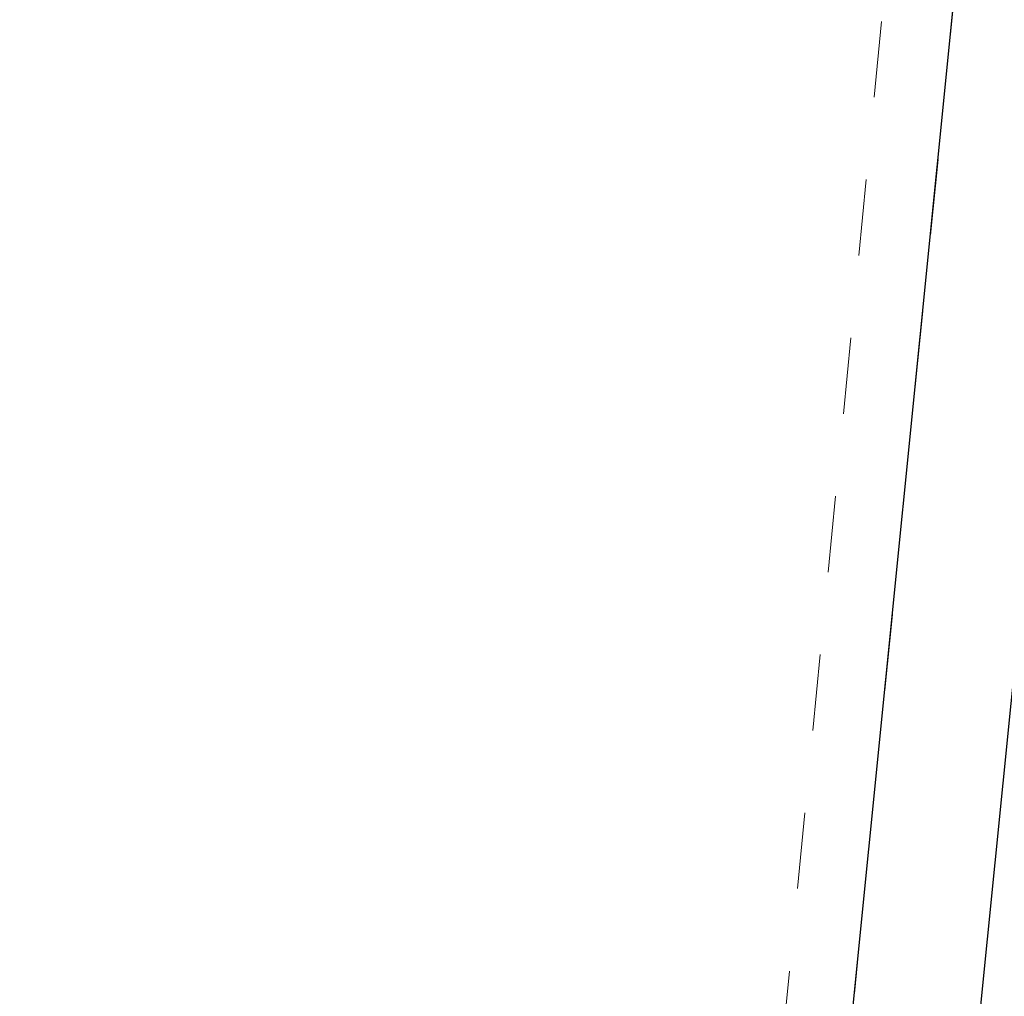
# Model space of a CAD drawing. Extents: x 1620708 to 2082925, y 607056 to 634194.
# Tile 75 of 256: x 1620921.98 to 1620923.27, y 607367.76 to 607369.04. Entities that reach past the tile are written whole.
import ezdxf

# ---------------------------------------------------------------- set-up
doc = ezdxf.new("R2010")
doc.units = 0
doc.header["$MEASUREMENT"] = 0
doc.linetypes.add('bexisting', pattern=[0.125, 0.0625, -0.0625])
doc.linetypes.add('DGN Style 5', pattern=[0.190142, 0.081489, -0.108652])
for name, color, linetype, lineweight in [('BR_P_Rail_Object', 230, 'Continuous', 30), ('BR_P_Slab_Object', 3, 'Continuous', 30), ('BR_X_Slab_Object', 6, 'bexisting', 13), ('PV_X_Walk', 120, 'DGN Style 5', 0)]:
    doc.layers.add(name, color=color, linetype=linetype, lineweight=lineweight)

msp = doc.modelspace()

# ---------------------------------------------------------------- linework, layer by layer
at = {"layer": 'BR_P_Rail_Object'}
msp.add_line((1620917.4892, 607310.4055), (1620924.1183, 607376.5173), dxfattribs=at)
at = {"layer": 'BR_P_Slab_Object'}
msp.add_line((1620917.3137, 607310.3264), (1620923.9429, 607376.4382), dxfattribs=at)
at = {"layer": 'BR_X_Slab_Object'}
msp.add_line((1620923.6218, 607373.2355), (1620917.5737, 607312.9192), dxfattribs=at)
at = {"layer": 'PV_X_Walk', "flags": 128}
msp.add_lwpolyline([(1620923.497, 607373.048), (1620925.58, 607372.925), (1620930.057, 607374.946), (1620930.041, 607374.452), (1620930.649, 607374.729), (1620927.975, 607349.421), (1620924.809, 607317.904), (1620924.263, 607317.601), (1620924.22, 607317.173), (1620918.98, 607314.769), (1620918.848, 607313.56), (1620917.511, 607313.687), (1620920.361, 607340.682)], close=True, dxfattribs=at)

doc.saveas('drawing.dxf')
